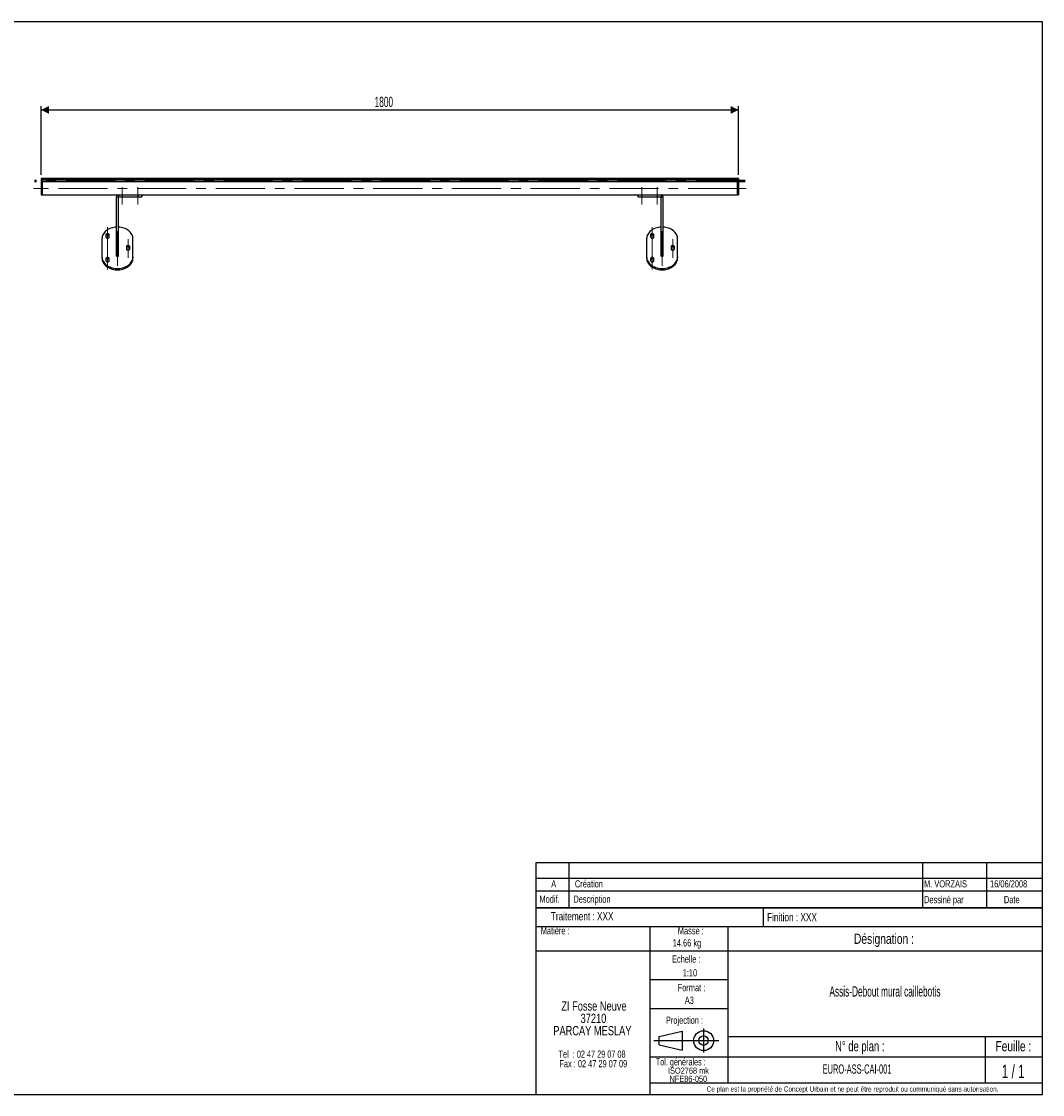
# Model space of a CAD drawing. Header units: millimetres. Extents: x 10 to 410, y 10 to 287.
# Tile 2 of 2: x 146 to 410, y 10 to 287. Entities that reach past the tile are written whole.
import ezdxf

# ---------------------------------------------------------------- set-up
doc = ezdxf.new("R2010")
doc.units = ezdxf.units.MM
doc.linetypes.add('CENTERX2', pattern=[20.32, 12.7, -2.54, 2.54, -2.54])
doc.layers.add('FORMAT', color=7, linetype='Continuous')
doc.styles.add('SLDTEXTSTYLE0', font='TXT', dxfattribs={"width": 0.605})
doc.styles.add('SLDTEXTSTYLE1', font='TXT', dxfattribs={"width": 0.75})
doc.styles.add('SLDTEXTSTYLE2', font='TXT', dxfattribs={"width": 0.666667})
doc.styles.add('SLDTEXTSTYLE3', font='TXT', dxfattribs={"width": 0.675})
doc.styles.add('SLDTEXTSTYLE4', font='TXT', dxfattribs={"width": 0.65})
doc.styles.add('SLDTEXTSTYLE5', font='TXT', dxfattribs={"width": 0.6875})
doc.dimstyles.new('SLDDIMSTYLE0', dxfattribs={"dimtxt": 2.568319, "dimasz": 2, "dimexe": 0, "dimexo": 0.0625, "dimgap": 0.64208, "dimtad": 1, "dimlfac": 10, "dimrnd": 1e-09, "dimzin": 12, "dimdsep": 46, "dimtxsty": 'SLDTEXTSTYLE0', "dimsah": 1, "dimcen": 0.09, "dimadec": 0, "dimazin": 3, "dimtfac": 1, "dimtofl": 0, "dimtmove": 0, "dimatfit": 3, "dimfxl": 0, "dimfrac": 2, "dimtolj": 1, "dimtzin": 12, "dimarcsym": 0})

# ---------------------------------------------------------------- blocks, each defined once
blk = doc.blocks.new('SW_NOTE_0')
at = {"layer": 'FORMAT', "color": 0, "attachment_point": 2}
for s, insert, char_height, style in [('ZI Fosse Neuve', (11.05, 3.07), 2.3813, 'SLDTEXTSTYLE1'), ('37210', (10.92, -0.11), 2.381, 'SLDTEXTSTYLE1'), ('PARCAY MESLAY', (10.64, -3.28), 2.3813, 'SLDTEXTSTYLE1'), ('Tel  : 02 47 29 07 08', (10.56, -9.61), 1.8521, 'SLDTEXTSTYLE2'), ('Fax : 02 47 29 07 09', (10.88, -12.08), 1.8521, 'SLDTEXTSTYLE3')]:
    blk.add_mtext(s, dxfattribs=dict(at, insert=insert, char_height=char_height, style=style))
blk = doc.blocks.new('SW_NOTE_0_1')
at = {"layer": 'FORMAT', "color": 0, "char_height": 1.587, "attachment_point": 2, "style": 'SLDTEXTSTYLE1'}
for s, insert in [('ISO2768 mk', (5.78, 2.05)), ('NFE86-050', (5.74, -0.07))]:
    blk.add_mtext(s, dxfattribs=dict(at, insert=insert))
blk = doc.blocks.new('_D_1')
at = {"layer": 'FORMAT'}
for p, q in [((151.5, 247.43), (151.5, 265.15)), ((151.5, 264.16), (331.5, 264.16)), ((331.5, 247.43), (331.5, 265.15))]:
    blk.add_line(p, q, dxfattribs=at)
for points in [[(151.5, 264.16), (153.5, 263.16), (153.5, 265.16)], [(331.5, 264.16), (329.5, 265.16), (329.5, 263.16)]]:
    blk.add_solid(points, dxfattribs=at)
at = {"layer": 'FORMAT', "insert": (237.58, 267.57), "char_height": 2.646, "attachment_point": 1, "style": 'SLDTEXTSTYLE0'}
blk.add_mtext('1800', dxfattribs=at)

msp = doc.modelspace()

# ---------------------------------------------------------------- linework, layer by layer
at = {"color": 7, "linetype": 'Continuous', "lineweight": 25}
for p, q in [((151.8, 246.4437), (151.5, 246.4437)), ((151.5, 246.4437), (151.5, 245.5568)), ((151.8, 245.5568), (151.5, 245.5568)), ((151.5, 245.5568), (151.5, 242.2122)), ((331.2, 246.4437), (151.8, 246.4437)), ((151.8, 246.4437), (151.8, 245.5568)), ((331.2, 246.394), (151.8, 246.394)), ((331.2, 246.2437), (151.8, 246.2437)), ((331.2, 245.9932), (151.8, 245.9932)), ((331.2, 245.5822), (151.8, 245.5822)), ((151.8, 245.5568), (151.8, 242.2122)), ((151.8, 245.5568), (151.8, 245.3564)), ((151.8, 245.3564), (151.8, 242.2122)), ((331.5, 246.4437), (331.2, 246.4437)), ((331.2, 246.4437), (331.2, 245.5568)), ((331.5, 245.5568), (331.2, 245.5568)), ((331.2, 245.5568), (331.2, 242.2122)), ((331.2, 245.5568), (331.2, 245.3564)), ((331.2, 245.3564), (331.2, 242.2122)), ((331.5, 246.4437), (331.5, 245.5568)), ((331.5, 245.5568), (331.5, 242.2122)), ((151.5, 242.2122), (151.8, 242.2122)), ((151.8, 242.2122), (331.2, 242.2122)), ((170.95, 226.3913), (170.95, 241.7122)), ((170.95, 241.7122), (171.45, 241.7122)), ((171.45, 242.2122), (171.45, 241.7122)), ((171.45, 241.7122), (172.45, 241.7122)), ((171.45, 226.3913), (171.45, 241.6122)), ((171.5, 242.2122), (177.5, 242.2122)), ((172.45, 242.2122), (172.45, 241.7122)), ((172.45, 241.7122), (176.45, 241.7122)), ((176.45, 242.2122), (176.45, 241.7122)), ((176.45, 241.7122), (177.45, 241.7122)), ((177.45, 242.2122), (177.45, 241.7122)), ((305.5, 242.2122), (311.5, 242.2122)), ((305.55, 242.2122), (305.55, 241.7122)), ((305.55, 241.7122), (306.55, 241.7122)), ((306.55, 242.2122), (306.55, 241.7122)), ((306.55, 241.7122), (310.55, 241.7122)), ((310.55, 242.2122), (310.55, 241.7122)), ((310.55, 241.7122), (311.55, 241.7122)), ((311.55, 242.2122), (311.55, 241.7122)), ((311.55, 241.7122), (312.05, 241.7122)), ((311.55, 226.3913), (311.55, 241.6122)), ((312.05, 226.3913), (312.05, 241.7122)), ((331.2, 242.2122), (331.5, 242.2122)), ((167.2, 230.8726), (167.2, 226.2764)), ((168.2, 231.8685), (168.2, 231.4089)), ((169.1, 231.4089), (169.1, 231.8685)), ((170.95, 230.4896), (170.925, 230.4896)), ((170.925, 230.4896), (170.925, 226.6594)), ((170.95, 230.1682), (170.925, 230.1682)), ((171.475, 230.4896), (171.45, 230.4896)), ((171.475, 230.1682), (171.45, 230.1682)), ((171.475, 226.6594), (171.475, 230.4896)), ((175.2, 226.2764), (175.2, 230.8726)), ((307.8, 230.8726), (307.8, 226.2764)), ((308.8, 231.8685), (308.8, 231.4089)), ((309.7, 231.4089), (309.7, 231.8685)), ((311.55, 230.4896), (311.525, 230.4896)), ((311.525, 230.4896), (311.525, 226.6594)), ((311.55, 230.1682), (311.525, 230.1682)), ((312.075, 230.4896), (312.05, 230.4896)), ((312.075, 230.1682), (312.05, 230.1682)), ((312.075, 226.6594), (312.075, 230.4896)), ((315.8, 226.2764), (315.8, 230.8726)), ((173.5, 228.8043), (173.5, 228.3447)), ((174.4, 228.3447), (174.4, 228.8043)), ((314.1, 228.8043), (314.1, 228.3447)), ((315, 228.3447), (315, 228.8043)), ((167.2, 226.2764), (167.2, 225.955)), ((168.2, 225.7401), (168.2, 225.2805)), ((169.1, 225.2805), (169.1, 225.7401)), ((170.925, 226.6594), (170.95, 226.6594)), ((170.95, 226.3913), (171.45, 226.3913)), ((171.45, 226.6594), (171.475, 226.6594)), ((175.2, 226.2764), (175.2, 225.955)), ((307.8, 226.2764), (307.8, 225.955)), ((308.8, 225.7401), (308.8, 225.2805)), ((309.7, 225.2805), (309.7, 225.7401)), ((311.525, 226.6594), (311.55, 226.6594)), ((311.55, 226.3913), (312.05, 226.3913)), ((312.05, 226.6594), (312.075, 226.6594)), ((315.8, 226.2764), (315.8, 225.955))]:
    msp.add_line(p, q, dxfattribs=at)
at = {"color": 7, "linetype": 'Continuous', "lineweight": 25, "flags": 128}
for points in [[(170.95, 233.9308), (170.6307, 233.9056), (170.257, 233.8504), (169.8917, 233.7683), (169.5383, 233.6599), (169.2, 233.5263), (168.8798, 233.3686), (168.5806, 233.1884), (168.3051, 232.9872), (168.0558, 232.7668), (167.835, 232.5293), (167.6447, 232.2767), (167.4865, 232.0115), (167.362, 231.7359), (167.2723, 231.4525), (167.2181, 231.1639), (167.2, 230.8726)], [(175.2, 230.8726), (175.1819, 231.1639), (175.1277, 231.4525), (175.038, 231.7359), (174.9135, 232.0115), (174.7553, 232.2767), (174.565, 232.5293), (174.3442, 232.7668), (174.0949, 232.9872), (173.8194, 233.1884), (173.5202, 233.3686), (173.2, 233.5263), (172.8617, 233.6599), (172.5083, 233.7683), (172.143, 233.8504), (171.7693, 233.9056), (171.45, 233.9308)], [(311.55, 233.9308), (311.2307, 233.9056), (310.857, 233.8504), (310.4917, 233.7683), (310.1383, 233.6599), (309.8, 233.5263), (309.4798, 233.3686), (309.1806, 233.1884), (308.9051, 232.9872), (308.6558, 232.7668), (308.435, 232.5293), (308.2447, 232.2767), (308.0865, 232.0115), (307.962, 231.7359), (307.8723, 231.4525), (307.8181, 231.1639), (307.8, 230.8726)], [(315.8, 230.8726), (315.7819, 231.1639), (315.7277, 231.4525), (315.638, 231.7359), (315.5135, 232.0115), (315.3553, 232.2767), (315.165, 232.5293), (314.9442, 232.7668), (314.6949, 232.9872), (314.4194, 233.1884), (314.1202, 233.3686), (313.8, 233.5263), (313.4617, 233.6599), (313.1083, 233.7683), (312.743, 233.8504), (312.3693, 233.9056), (312.05, 233.9308)], [(169.1, 231.8685), (169.0818, 231.9656), (169.0286, 232.0549), (168.9447, 232.129), (168.8369, 232.1821), (168.714, 232.2097), (168.586, 232.2097), (168.4631, 232.1821), (168.3553, 232.129), (168.2714, 232.0549), (168.2182, 231.9656), (168.2, 231.8685)], [(169.1, 231.5471), (169.0818, 231.6442), (169.0286, 231.7335), (168.9447, 231.8076), (168.8369, 231.8607), (168.714, 231.8883), (168.586, 231.8883), (168.4631, 231.8607), (168.3553, 231.8076), (168.2714, 231.7335), (168.2182, 231.6442), (168.2, 231.5471)], [(168.2, 231.4089), (168.2182, 231.3118), (168.2714, 231.2225), (168.3553, 231.1483), (168.4631, 231.0953), (168.586, 231.0677), (168.714, 231.0677), (168.8369, 231.0953), (168.9447, 231.1483), (169.0286, 231.2225), (169.0818, 231.3118), (169.1, 231.4089)], [(309.7, 231.8685), (309.6818, 231.9656), (309.6286, 232.0549), (309.5447, 232.129), (309.4369, 232.1821), (309.314, 232.2097), (309.186, 232.2097), (309.0631, 232.1821), (308.9553, 232.129), (308.8714, 232.0549), (308.8182, 231.9656), (308.8, 231.8685)], [(309.7, 231.5471), (309.6818, 231.6442), (309.6286, 231.7335), (309.5447, 231.8076), (309.4369, 231.8607), (309.314, 231.8883), (309.186, 231.8883), (309.0631, 231.8607), (308.9553, 231.8076), (308.8714, 231.7335), (308.8182, 231.6442), (308.8, 231.5471)], [(308.8, 231.4089), (308.8182, 231.3118), (308.8714, 231.2225), (308.9553, 231.1483), (309.0631, 231.0953), (309.186, 231.0677), (309.314, 231.0677), (309.4369, 231.0953), (309.5447, 231.1483), (309.6286, 231.2225), (309.6818, 231.3118), (309.7, 231.4089)], [(174.4, 228.8043), (174.3818, 228.9014), (174.3286, 228.9907), (174.2447, 229.0648), (174.1369, 229.1179), (174.014, 229.1455), (173.886, 229.1455), (173.7631, 229.1179), (173.6553, 229.0648), (173.5714, 228.9907), (173.5182, 228.9014), (173.5, 228.8043)], [(174.4, 228.4829), (174.3818, 228.58), (174.3286, 228.6693), (174.2447, 228.7434), (174.1369, 228.7965), (174.014, 228.8241), (173.886, 228.8241), (173.7631, 228.7965), (173.6553, 228.7434), (173.5714, 228.6693), (173.5182, 228.58), (173.5, 228.4829)], [(173.5, 228.3447), (173.5182, 228.2476), (173.5714, 228.1583), (173.6553, 228.0842), (173.7631, 228.0311), (173.886, 228.0035), (174.014, 228.0035), (174.1369, 228.0311), (174.2447, 228.0842), (174.3286, 228.1583), (174.3818, 228.2476), (174.4, 228.3447)], [(315, 228.8043), (314.9818, 228.9014), (314.9286, 228.9907), (314.8447, 229.0648), (314.7369, 229.1179), (314.614, 229.1455), (314.486, 229.1455), (314.3631, 229.1179), (314.2553, 229.0648), (314.1714, 228.9907), (314.1182, 228.9014), (314.1, 228.8043)], [(315, 228.4829), (314.9818, 228.58), (314.9286, 228.6693), (314.8447, 228.7434), (314.7369, 228.7965), (314.614, 228.8241), (314.486, 228.8241), (314.3631, 228.7965), (314.2553, 228.7434), (314.1714, 228.6693), (314.1182, 228.58), (314.1, 228.4829)], [(314.1, 228.3447), (314.1182, 228.2476), (314.1714, 228.1583), (314.2553, 228.0842), (314.3631, 228.0311), (314.486, 228.0035), (314.614, 228.0035), (314.7369, 228.0311), (314.8447, 228.0842), (314.9286, 228.1583), (314.9818, 228.2476), (315, 228.3447)], [(167.2, 226.2764), (167.2181, 225.9851), (167.2723, 225.6965), (167.362, 225.4131), (167.4865, 225.1375), (167.6447, 224.8723), (167.835, 224.6198), (168.0558, 224.3822), (168.3051, 224.1618), (168.5806, 223.9606), (168.8798, 223.7804), (169.2, 223.6227), (169.5383, 223.4891), (169.8917, 223.3807), (170.257, 223.2986), (170.6307, 223.2434), (171.0097, 223.2157), (171.3903, 223.2157), (171.7693, 223.2434), (172.143, 223.2986), (172.5083, 223.3807), (172.8617, 223.4891), (173.2, 223.6227), (173.5202, 223.7804), (173.8194, 223.9606), (174.0949, 224.1618), (174.3442, 224.3822), (174.565, 224.6198), (174.7553, 224.8723), (174.9135, 225.1375), (175.038, 225.4131), (175.1277, 225.6965), (175.1819, 225.9851), (175.2, 226.2764)], [(167.2, 225.955), (167.2181, 225.6637), (167.2723, 225.3751), (167.362, 225.0917), (167.4865, 224.8161), (167.6447, 224.5509), (167.835, 224.2984), (168.0558, 224.0608), (168.3051, 223.8405), (168.5806, 223.6392), (168.8798, 223.459), (169.2, 223.3013), (169.5383, 223.1677), (169.8917, 223.0593), (170.257, 222.9772), (170.6307, 222.922), (171.0097, 222.8943), (171.3903, 222.8943), (171.7693, 222.922), (172.143, 222.9772), (172.5083, 223.0593), (172.8617, 223.1677), (173.2, 223.3013), (173.5202, 223.459), (173.8194, 223.6392), (174.0949, 223.8405), (174.3442, 224.0608), (174.565, 224.2984), (174.7553, 224.5509), (174.9135, 224.8161), (175.038, 225.0917), (175.1277, 225.3751), (175.1819, 225.6637), (175.2, 225.955)], [(169.1, 225.7401), (169.0818, 225.8373), (169.0286, 225.9265), (168.9447, 226.0007), (168.8369, 226.0537), (168.714, 226.0814), (168.586, 226.0814), (168.4631, 226.0537), (168.3553, 226.0007), (168.2714, 225.9265), (168.2182, 225.8373), (168.2, 225.7401)], [(169.1, 225.4187), (169.0818, 225.5159), (169.0286, 225.6051), (168.9447, 225.6793), (168.8369, 225.7323), (168.714, 225.76), (168.586, 225.76), (168.4631, 225.7323), (168.3553, 225.6793), (168.2714, 225.6051), (168.2182, 225.5159), (168.2, 225.4187)], [(168.2, 225.2805), (168.2182, 225.1834), (168.2714, 225.0941), (168.3553, 225.02), (168.4631, 224.9669), (168.586, 224.9393), (168.714, 224.9393), (168.8369, 224.9669), (168.9447, 225.02), (169.0286, 225.0941), (169.0818, 225.1834), (169.1, 225.2805)], [(307.8, 226.2764), (307.8181, 225.9851), (307.8723, 225.6965), (307.962, 225.4131), (308.0865, 225.1375), (308.2447, 224.8723), (308.435, 224.6198), (308.6558, 224.3822), (308.9051, 224.1618), (309.1806, 223.9606), (309.4798, 223.7804), (309.8, 223.6227), (310.1383, 223.4891), (310.4917, 223.3807), (310.857, 223.2986), (311.2307, 223.2434), (311.6097, 223.2157), (311.9903, 223.2157), (312.3693, 223.2434), (312.743, 223.2986), (313.1083, 223.3807), (313.4617, 223.4891), (313.8, 223.6227), (314.1202, 223.7804), (314.4194, 223.9606), (314.6949, 224.1618), (314.9442, 224.3822), (315.165, 224.6198), (315.3553, 224.8723), (315.5135, 225.1375), (315.638, 225.4131), (315.7277, 225.6965), (315.7819, 225.9851), (315.8, 226.2764)], [(307.8, 225.955), (307.8181, 225.6637), (307.8723, 225.3751), (307.962, 225.0917), (308.0865, 224.8161), (308.2447, 224.5509), (308.435, 224.2984), (308.6558, 224.0608), (308.9051, 223.8405), (309.1806, 223.6392), (309.4798, 223.459), (309.8, 223.3013), (310.1383, 223.1677), (310.4917, 223.0593), (310.857, 222.9772), (311.2307, 222.922), (311.6097, 222.8943), (311.9903, 222.8943), (312.3693, 222.922), (312.743, 222.9772), (313.1083, 223.0593), (313.4617, 223.1677), (313.8, 223.3013), (314.1202, 223.459), (314.4194, 223.6392), (314.6949, 223.8405), (314.9442, 224.0608), (315.165, 224.2984), (315.3553, 224.5509), (315.5135, 224.8161), (315.638, 225.0917), (315.7277, 225.3751), (315.7819, 225.6637), (315.8, 225.955)], [(309.7, 225.7401), (309.6818, 225.8373), (309.6286, 225.9265), (309.5447, 226.0007), (309.4369, 226.0537), (309.314, 226.0814), (309.186, 226.0814), (309.0631, 226.0537), (308.9553, 226.0007), (308.8714, 225.9265), (308.8182, 225.8373), (308.8, 225.7401)], [(309.7, 225.4187), (309.6818, 225.5159), (309.6286, 225.6051), (309.5447, 225.6793), (309.4369, 225.7323), (309.314, 225.76), (309.186, 225.76), (309.0631, 225.7323), (308.9553, 225.6793), (308.8714, 225.6051), (308.8182, 225.5159), (308.8, 225.4187)], [(308.8, 225.2805), (308.8182, 225.1834), (308.8714, 225.0941), (308.9553, 225.02), (309.0631, 224.9669), (309.186, 224.9393), (309.314, 224.9393), (309.4369, 224.9669), (309.5447, 225.02), (309.6286, 225.0941), (309.6818, 225.1834), (309.7, 225.2805)]]:
    msp.add_lwpolyline(points, dxfattribs=at)
at = {"color": 7, "linetype": 'Continuous', "lineweight": 25}
for centre, start, end in [((171.45, 241.7122), 90, 180), ((311.55, 241.7122), 0, 90)]:
    msp.add_arc(centre, 0.5, start, end, dxfattribs=at)
for points, knots in [([(171.45, 241.6122), (171.4511, 241.6234), (171.4533, 241.6459), (171.4706, 241.6759), (171.4959, 241.6985), (171.524, 241.7105), (171.5426, 241.7117), (171.55, 241.7122)], [0, 0, 0, 0, 0.21469311, 0.42938629, 0.64407808, 0.85877049, 1, 1, 1, 1]), ([(311.45, 241.7122), (311.4612, 241.7111), (311.4837, 241.7089), (311.5137, 241.6916), (311.5363, 241.6662), (311.5483, 241.6381), (311.5495, 241.6195), (311.55, 241.6122)], [0, 0, 0, 0, 0.21469328, 0.42938656, 0.64407961, 0.85877171, 1, 1, 1, 1])]:
    msp.add_open_spline(points, degree=3, knots=knots, dxfattribs=at)
at = {"layer": 'FORMAT', "color": 7}
for p, q in [((10, 287), (410, 287)), ((410, 10), (410, 287)), ((279.241, 65.8882), (279.241, 69.8882)), ((279.241, 69.8882), (410, 69.8882)), ((287.79, 65.8882), (287.79, 69.8882)), ((395.662, 65.8882), (395.662, 69.8882)), ((279.241, 58.1803), (279.241, 65.8882)), ((279.241, 65.8882), (410, 65.8882)), ((279.241, 65.8882), (410, 65.8882)), ((287.79, 58.1803), (287.79, 65.8882)), ((395.662, 58.1803), (395.662, 65.8882)), ((279.241, 62.5641), (410, 62.5641)), ((410, 58.1803), (279.241, 58.1803)), ((279.241, 10), (279.241, 58.1803)), ((279.241, 58.1803), (410, 58.1803)), ((337.9026, 58.1803), (337.9026, 53.3782)), ((279.241, 53.3782), (410, 53.3782)), ((308.6108, 53.3782), (308.6108, 10)), ((328.7214, 53.3782), (328.7214, 13.0206)), ((279.241, 47.0839), (328.7214, 47.0839)), ((328.7214, 47.0839), (410, 47.0839)), ((308.6108, 39.6928), (328.7214, 39.6928)), ((308.6108, 32.2322), (328.7214, 32.2322)), ((311.0321, 25.0082), (316.9304, 26.3671)), ((311.0321, 22.8108), (311.0321, 25.0082)), ((316.9304, 26.3671), (316.9304, 21.4519)), ((316.9304, 26.3671), (316.9304, 21.4519)), ((322.5106, 27.0231), (322.5106, 20.8246)), ((328.7214, 25.0184), (410, 25.0184)), ((395.2064, 25.0184), (395.2064, 13.0206)), ((309.6732, 23.9095), (326.4427, 23.9095)), ((311.0321, 22.8108), (316.9304, 21.4519)), ((308.6108, 19.7139), (410, 19.7139)), ((308.6108, 13.0206), (410, 13.0206)), ((10, 10), (410, 10))]:
    msp.add_line(p, q, dxfattribs=at)
at = {"layer": 'FORMAT', "linetype": 'CENTERX2', "lineweight": 18}
for p, q in [((151.8, 243.8972), (149.5, 243.8972)), ((333.2, 246.0437), (149.8, 246.0437)), ((333.2, 245.994), (149.8, 245.994)), ((333.2, 245.9927), (149.8, 245.9927)), ((333.2, 245.8437), (149.8, 245.8437)), ((333.2, 245.8412), (149.8, 245.8412)), ((333.2, 245.5932), (149.8, 245.5932)), ((333.2, 245.5895), (149.8, 245.5895)), ((331.2, 243.8972), (151.8, 243.8972)), ((172.45, 244.2122), (172.45, 239.7122)), ((176.45, 244.2122), (176.45, 239.7122)), ((306.55, 244.2122), (306.55, 239.7122)), ((310.55, 244.2122), (310.55, 239.7122)), ((333.5, 243.8972), (331.2, 243.8972)), ((168.65, 233.8685), (168.65, 222.9591)), ((171.2, 232.8726), (171.2, 223.955)), ((309.25, 233.8685), (309.25, 222.9591)), ((311.8, 232.8726), (311.8, 223.955)), ((173.95, 230.8043), (173.95, 226.0233)), ((314.55, 230.8043), (314.55, 226.0233))]:
    msp.add_line(p, q, dxfattribs=at)
at = {"layer": 'FORMAT'}
for p, q in [((378.9874, 69.8882), (378.9874, 58.1803)), ((410, 10), (410, 69.8882)), ((279.241, 10), (410, 10))]:
    msp.add_line(p, q, dxfattribs=at)
at = {"layer": 'FORMAT', "color": 7}
for radius in [2.5739, 1.2143]:
    msp.add_circle((322.5106, 23.9095), radius, dxfattribs=at)

# ---------------------------------------------------------------- block references
at = {"layer": 'FORMAT'}
for name, p in [('SW_NOTE_0', (283.1543, 30.9688)), ('SW_NOTE_0_1', (312.8159, 14.9121))]:
    msp.add_blockref(name, p, dxfattribs=at)

# ---------------------------------------------------------------- texts
for s, insert, char_height, attachment_point, style in [('A', (283.8077, 65.3139), 1.8521, 2, 'SLDTEXTSTYLE1'), ('Création', (289.2757, 65.3139), 1.85208, 1, 'SLDTEXTSTYLE1'), ('M. VORZAIS', (379.4105, 65.3125), 1.85208, 1, 'SLDTEXTSTYLE1'), ('16/06/2008', (396.4486, 65.3125), 1.85208, 1, 'SLDTEXTSTYLE1'), ('Modif.', (280.1183, 61.366), 1.85208, 1, 'SLDTEXTSTYLE1'), ('Description', (288.8912, 61.366), 1.852083, 1, 'SLDTEXTSTYLE1'), ('Dessiné par', (379.4105, 61.2412), 1.852083, 1, 'SLDTEXTSTYLE1'), ('Date', (400.019, 61.2412), 1.85208, 1, 'SLDTEXTSTYLE1'), ('Traitement : XXX', (283.0759, 57.0853), 2.116667, 1, 'SLDTEXTSTYLE1'), ('Finition : XXX', (338.8894, 56.8311), 2.116667, 1, 'SLDTEXTSTYLE1'), ('Matière :', (280.4636, 53.2191), 1.85208, 1, 'SLDTEXTSTYLE1'), ('Masse :', (319.199, 53.2191), 1.85208, 2, 'SLDTEXTSTYLE1'), ('14.66 kg', (314.5372, 50.0739), 1.85208, 1, 'SLDTEXTSTYLE1'), ('Désignation :', (369.0574, 51.5391), 2.645833, 2, 'SLDTEXTSTYLE1'), ('Echelle :', (314.3416, 45.9047), 1.85208, 1, 'SLDTEXTSTYLE1'), ('1:10', (317.1044, 42.3484), 1.85208, 1, 'SLDTEXTSTYLE1'), ('Format :', (319.3752, 38.5244), 1.85208, 2, 'SLDTEXTSTYLE1'), ('Assis-Debout mural caillebotis', (369.3266, 37.9504), 2.645833, 2, 'SLDTEXTSTYLE0'), ('A3', (318.8178, 35.2592), 1.85208, 2, 'SLDTEXTSTYLE1'), ('Projection :', (312.781, 30.1138), 1.852083, 1, 'SLDTEXTSTYLE1'), ('N° de plan :', (362.8159, 23.8099), 2.645833, 2, 'SLDTEXTSTYLE5'), ('Feuille :', (402.4705, 23.8099), 2.64583, 2, 'SLDTEXTSTYLE1'), ('Tol. générales :', (310.1588, 19.3616), 1.852083, 1, 'SLDTEXTSTYLE0'), ('EURO-ASS-CAI-001', (362.1203, 17.7745), 2.38125, 2, 'SLDTEXTSTYLE0'), ('1 / 1', (402.4362, 17.7358), 3.5, 2, 'SLDTEXTSTYLE4'), ('Ce plan est la propriété de Concept Urbain et ne peut être reproduit ou communiqué sans autorisation.', (360.9607, 12.0826), 1.3229167, 2, 'SLDTEXTSTYLE1')]:
    msp.add_mtext(s, dxfattribs=dict(at, insert=insert, char_height=char_height, attachment_point=attachment_point, style=style))

# ---------------------------------------------------------------- dimensions: what is measured, and where the dimension line sits
dim = msp.add_linear_dim(base=(331.5, 264.1578), p1=(151.5, 246.4437), p2=(331.5, 246.4437), angle=0, dimstyle='SLDDIMSTYLE0', dxfattribs=at)
dim.commit()
dim.dimension.update_dxf_attribs({"geometry": '_D_1', "text_midpoint": (241.5, 264.1578), "dimtype": 160})

doc.saveas('drawing.dxf')
